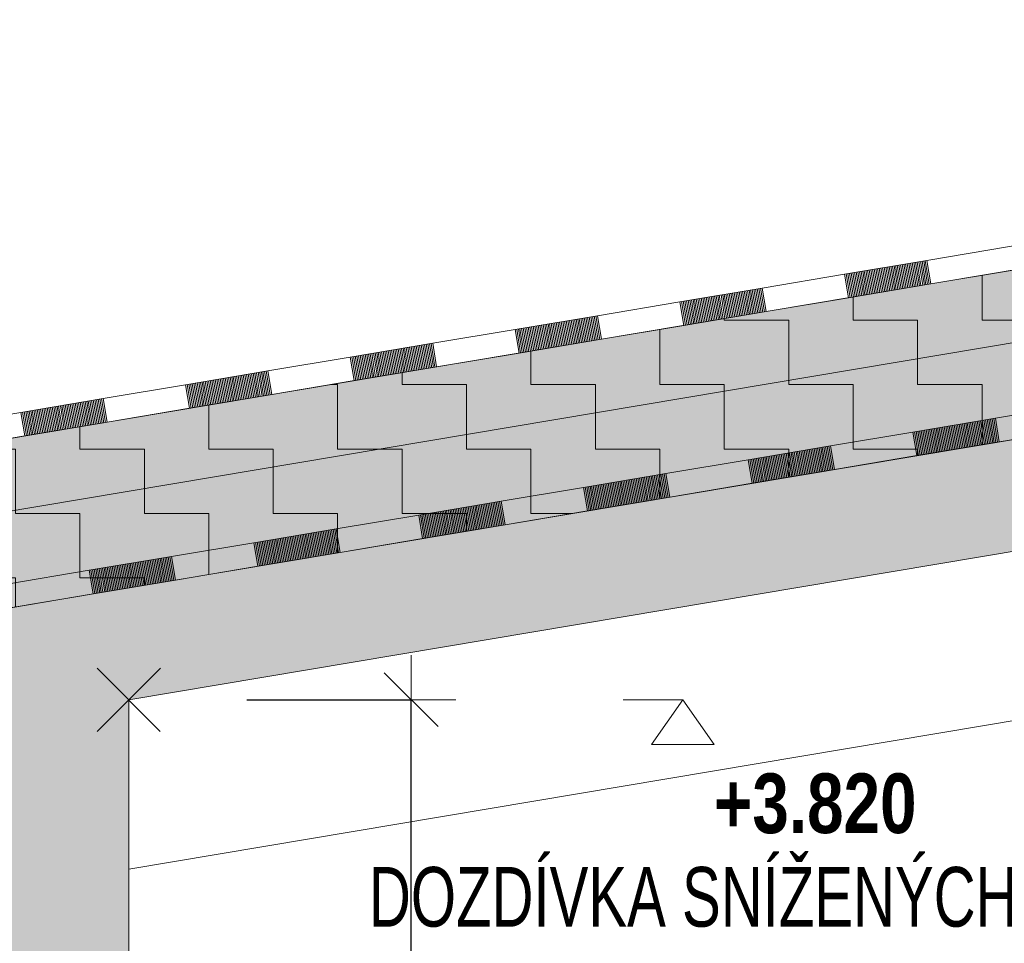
# Model space of a CAD drawing. Header units: millimetres. Extents: x 29003 to 60673, y -60985 to 17010.
# Tile 21 of 128: x 33163 to 34813, y -32148 to -30600. Entities that reach past the tile are written whole.
import ezdxf

# ---------------------------------------------------------------- set-up
doc = ezdxf.new("R2010")
doc.units = ezdxf.units.MM
doc.header["$PDMODE"] = 65
for name, color, linetype, lineweight in [('XR$1$ŘEZY_1', 7, 'Continuous', 25), ('XR$2$ŘEZY - KOTY_ TEXTY_1', 7, 'Continuous', 25), ('XR$3$ŘEZY - FILING_1', 7, 'Continuous', 25)]:
    doc.layers.add(name, color=color, linetype=linetype, lineweight=lineweight)
doc.styles.add('ARIALNARROW', font='ARIALN.TTF')
doc.dimstyles.new('DIMSTYLE_4', dxfattribs={"dimtxt": 100, "dimasz": 150, "dimexe": 0, "dimexo": 0, "dimgap": 50, "dimtad": 2, "dimdec": 0, "dimrnd": 5, "dimzin": 12, "dimdsep": 46, "dimtxsty": 'ARIALNARROW', "dimblk1": 'ALL_ML_STRICH', "dimblk2": 'ALL_ML_STRICH', "dimsah": 1, "dimcen": 0, "dimclrd": 6, "dimclre": 6, "dimclrt": 6, "dimadec": 0, "dimazin": 0, "dimtfac": 1, "dimtdec": 0, "dimtix": 1, "dimtmove": 2, "dimatfit": 3, "dimfxl": 0, "dimtzin": 0, "dimlwd": 0, "dimlwe": 13, "dimarcsym": 0})
pattern_1 = [(0, (216, 216), (108, 108), [108, -108]), (90, (216, 216), (-108, 108), [108, -108])]

# ---------------------------------------------------------------- blocks, each defined once
blk = doc.blocks.new('VZOROVÁ ČÁRA_17')
at = {"layer": 'XR$1$ŘEZY_1', "color": 7, "linetype": 'Continuous', "lineweight": 13}
for p, q in [((34660.3, -31291.5), (34798.4, -31268.3)), ((34660.3, -31291.5), (34798.4, -31268.3)), ((34660.3, -31291.5), (34798.4, -31268.3)), ((34660.3, -31291.5), (34798.4, -31268.3)), ((34660.3, -31291.5), (34798.4, -31268.3)), ((34776.3, -31272), (34782.9, -31311.5)), ((34779.1, -31271.6), (34785.7, -31311)), ((34781.8, -31271.1), (34788.4, -31310.5)), ((34784.6, -31270.6), (34791.2, -31310.1)), ((34787.3, -31270.2), (34794, -31309.6)), ((34790.1, -31269.7), (34796.7, -31309.2)), ((34792.9, -31269.2), (34799.5, -31308.7)), ((34795.6, -31268.8), (34802.2, -31308.2)), ((34798.4, -31268.3), (34805, -31307.8)), ((34676.9, -31288.7), (34683.5, -31328.1)), ((34679.6, -31288.2), (34686.3, -31327.7)), ((34682.4, -31287.8), (34689, -31327.2)), ((34685.2, -31287.3), (34691.8, -31326.8)), ((34687.9, -31286.8), (34694.5, -31326.3)), ((34690.7, -31286.4), (34697.3, -31325.8)), ((34693.5, -31285.9), (34700.1, -31325.4)), ((34696.2, -31285.5), (34702.8, -31324.9)), ((34699, -31285), (34705.6, -31324.4)), ((34701.7, -31284.5), (34708.4, -31324)), ((34704.5, -31284.1), (34711.1, -31323.5)), ((34707.3, -31283.6), (34713.9, -31323.1)), ((34710, -31283.1), (34716.6, -31322.6)), ((34712.8, -31282.7), (34719.4, -31322.1)), ((34715.5, -31282.2), (34722.2, -31321.7)), ((34718.3, -31281.7), (34724.9, -31321.2)), ((34721.1, -31281.3), (34727.7, -31320.7)), ((34723.8, -31280.8), (34730.4, -31320.3)), ((34726.6, -31280.4), (34733.2, -31319.8)), ((34729.3, -31279.9), (34736, -31319.3)), ((34732.1, -31279.4), (34738.7, -31318.9)), ((34734.9, -31279), (34741.5, -31318.4)), ((34737.6, -31278.5), (34744.3, -31318)), ((34740.4, -31278), (34747, -31317.5)), ((34743.2, -31277.6), (34749.8, -31317)), ((34745.9, -31277.1), (34752.5, -31316.6)), ((34748.7, -31276.7), (34755.3, -31316.1)), ((34751.4, -31276.2), (34758.1, -31315.6)), ((34754.2, -31275.7), (34760.8, -31315.2)), ((34757, -31275.3), (34763.6, -31314.7)), ((34759.7, -31274.8), (34766.3, -31314.2)), ((34762.5, -31274.3), (34769.1, -31313.8)), ((34765.2, -31273.9), (34771.9, -31313.3)), ((34768, -31273.4), (34774.6, -31312.9)), ((34770.8, -31272.9), (34777.4, -31312.4)), ((34773.5, -31272.5), (34780.2, -31311.9)), ((34805, -31307.8), (34943.1, -31284.6)), ((34660.3, -31291.5), (34666.9, -31330.9)), ((34663.1, -31291), (34669.7, -31330.5)), ((34665.8, -31290.6), (34672.5, -31330)), ((34668.6, -31290.1), (34675.2, -31329.5)), ((34671.4, -31289.6), (34678, -31329.1)), ((34674.1, -31289.2), (34680.7, -31328.6)), ((34384.2, -31337.8), (34522.2, -31314.6)), ((34384.2, -31337.8), (34522.2, -31314.6)), ((34384.2, -31337.8), (34522.2, -31314.6)), ((34384.2, -31337.8), (34522.2, -31314.6)), ((34384.2, -31337.8), (34522.2, -31314.6)), ((34480.8, -31321.6), (34487.4, -31361)), ((34483.6, -31321.1), (34490.2, -31360.6)), ((34486.3, -31320.7), (34493, -31360.1)), ((34489.1, -31320.2), (34495.7, -31359.7)), ((34491.9, -31319.7), (34498.5, -31359.2)), ((34494.6, -31319.3), (34501.2, -31358.7)), ((34497.4, -31318.8), (34504, -31358.3)), ((34500.2, -31318.4), (34506.8, -31357.8)), ((34502.9, -31317.9), (34509.5, -31357.3)), ((34505.7, -31317.4), (34512.3, -31356.9)), ((34508.4, -31317), (34515.1, -31356.4)), ((34511.2, -31316.5), (34517.8, -31355.9)), ((34514, -31316), (34520.6, -31355.5)), ((34516.7, -31315.6), (34523.3, -31355)), ((34519.5, -31315.1), (34526.1, -31354.6)), ((34522.2, -31314.6), (34528.9, -31354.1)), ((34666.9, -31330.9), (34805, -31307.8)), ((34384.2, -31337.8), (34390.8, -31377.3)), ((34386.9, -31337.3), (34393.6, -31376.8)), ((34389.7, -31336.9), (34396.3, -31376.3)), ((34392.5, -31336.4), (34399.1, -31375.9)), ((34395.2, -31336), (34401.8, -31375.4)), ((34398, -31335.5), (34404.6, -31374.9)), ((34400.7, -31335), (34407.4, -31374.5)), ((34403.5, -31334.6), (34410.1, -31374)), ((34406.3, -31334.1), (34412.9, -31373.6)), ((34409, -31333.6), (34415.6, -31373.1)), ((34411.8, -31333.2), (34418.4, -31372.6)), ((34414.5, -31332.7), (34421.2, -31372.2)), ((34417.3, -31332.3), (34423.9, -31371.7)), ((34420.1, -31331.8), (34426.7, -31371.2)), ((34422.8, -31331.3), (34429.5, -31370.8)), ((34425.6, -31330.9), (34432.2, -31370.3)), ((34428.4, -31330.4), (34435, -31369.8)), ((34431.1, -31329.9), (34437.7, -31369.4)), ((34433.9, -31329.5), (34440.5, -31368.9)), ((34436.6, -31329), (34443.3, -31368.5)), ((34439.4, -31328.5), (34446, -31368)), ((34442.2, -31328.1), (34448.8, -31367.5)), ((34444.9, -31327.6), (34451.5, -31367.1)), ((34447.7, -31327.2), (34454.3, -31366.6)), ((34450.4, -31326.7), (34457.1, -31366.1)), ((34453.2, -31326.2), (34459.8, -31365.7)), ((34456, -31325.8), (34462.6, -31365.2)), ((34458.7, -31325.3), (34465.4, -31364.7)), ((34461.5, -31324.8), (34468.1, -31364.3)), ((34464.3, -31324.4), (34470.9, -31363.8)), ((34467, -31323.9), (34473.6, -31363.4)), ((34469.8, -31323.4), (34476.4, -31362.9)), ((34472.5, -31323), (34479.2, -31362.4)), ((34475.3, -31322.5), (34481.9, -31362)), ((34478.1, -31322.1), (34484.7, -31361.5)), ((34528.9, -31354.1), (34666.9, -31330.9)), ((34390.8, -31377.3), (34528.9, -31354.1)), ((34108, -31384.1), (34246.1, -31361)), ((34108, -31384.1), (34246.1, -31361)), ((34108, -31384.1), (34246.1, -31361)), ((34108, -31384.1), (34246.1, -31361)), ((34108, -31384.1), (34246.1, -31361)), ((34185.4, -31371.2), (34192, -31410.6)), ((34188.1, -31370.7), (34194.7, -31410.2)), ((34190.9, -31370.2), (34197.5, -31409.7)), ((34193.6, -31369.8), (34200.3, -31409.2)), ((34196.4, -31369.3), (34203, -31408.8)), ((34199.2, -31368.9), (34205.8, -31408.3)), ((34201.9, -31368.4), (34208.5, -31407.8)), ((34204.7, -31367.9), (34211.3, -31407.4)), ((34207.4, -31367.5), (34214.1, -31406.9)), ((34210.2, -31367), (34216.8, -31406.4)), ((34213, -31366.5), (34219.6, -31406)), ((34215.7, -31366.1), (34222.3, -31405.5)), ((34218.5, -31365.6), (34225.1, -31405.1)), ((34221.3, -31365.1), (34227.9, -31404.6)), ((34224, -31364.7), (34230.6, -31404.1)), ((34226.8, -31364.2), (34233.4, -31403.7)), ((34229.5, -31363.8), (34236.2, -31403.2)), ((34232.3, -31363.3), (34238.9, -31402.7)), ((34235.1, -31362.8), (34241.7, -31402.3)), ((34237.8, -31362.4), (34244.4, -31401.8)), ((34240.6, -31361.9), (34247.2, -31401.4)), ((34243.3, -31361.4), (34250, -31400.9)), ((34246.1, -31361), (34252.7, -31400.4)), ((34108, -31384.1), (34114.7, -31423.6)), ((34110.8, -31383.7), (34117.4, -31423.1)), ((34113.6, -31383.2), (34120.2, -31422.7)), ((34116.3, -31382.8), (34122.9, -31422.2)), ((34119.1, -31382.3), (34125.7, -31421.7)), ((34121.8, -31381.8), (34128.5, -31421.3)), ((34124.6, -31381.4), (34131.2, -31420.8)), ((34127.4, -31380.9), (34134, -31420.3)), ((34130.1, -31380.4), (34136.7, -31419.9)), ((34132.9, -31380), (34139.5, -31419.4)), ((34135.6, -31379.5), (34142.3, -31419)), ((34138.4, -31379), (34145, -31418.5)), ((34141.2, -31378.6), (34147.8, -31418)), ((34143.9, -31378.1), (34150.6, -31417.6)), ((34146.7, -31377.7), (34153.3, -31417.1)), ((34149.5, -31377.2), (34156.1, -31416.6)), ((34152.2, -31376.7), (34158.8, -31416.2)), ((34155, -31376.3), (34161.6, -31415.7)), ((34157.7, -31375.8), (34164.4, -31415.3)), ((34160.5, -31375.3), (34167.1, -31414.8)), ((34163.3, -31374.9), (34169.9, -31414.3)), ((34166, -31374.4), (34172.6, -31413.9)), ((34168.8, -31373.9), (34175.4, -31413.4)), ((34171.5, -31373.5), (34178.2, -31412.9)), ((34174.3, -31373), (34180.9, -31412.5)), ((34177.1, -31372.6), (34183.7, -31412)), ((34179.8, -31372.1), (34186.4, -31411.5)), ((34182.6, -31371.6), (34189.2, -31411.1)), ((34252.7, -31400.4), (34390.8, -31377.3)), ((34114.7, -31423.6), (34252.7, -31400.4)), ((33831.9, -31430.5), (33970, -31407.3)), ((33831.9, -31430.5), (33970, -31407.3)), ((33831.9, -31430.5), (33970, -31407.3)), ((33831.9, -31430.5), (33970, -31407.3)), ((33831.9, -31430.5), (33970, -31407.3)), ((33889.9, -31420.7), (33896.5, -31460.2)), ((33892.6, -31420.3), (33899.3, -31459.7)), ((33895.4, -31419.8), (33902, -31459.3)), ((33898.2, -31419.4), (33904.8, -31458.8)), ((33900.9, -31418.9), (33907.5, -31458.3)), ((33903.7, -31418.4), (33910.3, -31457.9)), ((33906.5, -31418), (33913.1, -31457.4)), ((33909.2, -31417.5), (33915.8, -31457)), ((33912, -31417), (33918.6, -31456.5)), ((33914.7, -31416.6), (33921.4, -31456)), ((33917.5, -31416.1), (33924.1, -31455.6)), ((33920.3, -31415.6), (33926.9, -31455.1)), ((33923, -31415.2), (33929.6, -31454.6)), ((33925.8, -31414.7), (33932.4, -31454.2)), ((33928.5, -31414.3), (33935.2, -31453.7)), ((33931.3, -31413.8), (33937.9, -31453.2)), ((33934.1, -31413.3), (33940.7, -31452.8)), ((33936.8, -31412.9), (33943.4, -31452.3)), ((33939.6, -31412.4), (33946.2, -31451.9)), ((33942.4, -31411.9), (33949, -31451.4)), ((33945.1, -31411.5), (33951.7, -31450.9)), ((33947.9, -31411), (33954.5, -31450.5)), ((33950.6, -31410.6), (33957.3, -31450)), ((33953.4, -31410.1), (33960, -31449.5)), ((33956.2, -31409.6), (33962.8, -31449.1)), ((33958.9, -31409.2), (33965.5, -31448.6)), ((33961.7, -31408.7), (33968.3, -31448.1)), ((33964.4, -31408.2), (33971.1, -31447.7)), ((33967.2, -31407.8), (33973.8, -31447.2)), ((33970, -31407.3), (33976.6, -31446.8)), ((33831.9, -31430.5), (33838.5, -31469.9)), ((33834.7, -31430), (33841.3, -31469.5)), ((33837.4, -31429.5), (33844, -31469)), ((33840.2, -31429.1), (33846.8, -31468.5)), ((33842.9, -31428.6), (33849.6, -31468.1)), ((33845.7, -31428.2), (33852.3, -31467.6)), ((33848.5, -31427.7), (33855.1, -31467.1)), ((33851.2, -31427.2), (33857.8, -31466.7)), ((33854, -31426.8), (33860.6, -31466.2)), ((33856.7, -31426.3), (33863.4, -31465.8)), ((33859.5, -31425.8), (33866.1, -31465.3)), ((33862.3, -31425.4), (33868.9, -31464.8)), ((33865, -31424.9), (33871.7, -31464.4)), ((33867.8, -31424.5), (33874.4, -31463.9)), ((33870.6, -31424), (33877.2, -31463.4)), ((33873.3, -31423.5), (33879.9, -31463)), ((33876.1, -31423.1), (33882.7, -31462.5)), ((33878.8, -31422.6), (33885.5, -31462)), ((33881.6, -31422.1), (33888.2, -31461.6)), ((33884.4, -31421.7), (33891, -31461.1)), ((33887.1, -31421.2), (33893.7, -31460.7)), ((33976.6, -31446.8), (34114.7, -31423.6)), ((33555.8, -31476.8), (33693.8, -31453.6)), ((33555.8, -31476.8), (33693.8, -31453.6)), ((33555.8, -31476.8), (33693.8, -31453.6)), ((33555.8, -31476.8), (33693.8, -31453.6)), ((33555.8, -31476.8), (33693.8, -31453.6)), ((33693.8, -31453.6), (33700.4, -31493.1)), ((33838.5, -31469.9), (33976.6, -31446.8)), ((33597.2, -31469.9), (33603.8, -31509.3)), ((33599.9, -31469.4), (33606.6, -31508.8)), ((33602.7, -31468.9), (33609.3, -31508.4)), ((33605.5, -31468.5), (33612.1, -31507.9)), ((33608.2, -31468), (33614.8, -31507.5)), ((33611, -31467.5), (33617.6, -31507)), ((33613.7, -31467.1), (33620.4, -31506.5)), ((33616.5, -31466.6), (33623.1, -31506.1)), ((33619.3, -31466.2), (33625.9, -31505.6)), ((33622, -31465.7), (33628.6, -31505.1)), ((33624.8, -31465.2), (33631.4, -31504.7)), ((33627.6, -31464.8), (33634.2, -31504.2)), ((33630.3, -31464.3), (33636.9, -31503.7)), ((33633.1, -31463.8), (33639.7, -31503.3)), ((33635.8, -31463.4), (33642.5, -31502.8)), ((33638.6, -31462.9), (33645.2, -31502.4)), ((33641.4, -31462.4), (33648, -31501.9)), ((33644.1, -31462), (33650.7, -31501.4)), ((33646.9, -31461.5), (33653.5, -31501)), ((33649.6, -31461.1), (33656.3, -31500.5)), ((33652.4, -31460.6), (33659, -31500)), ((33655.2, -31460.1), (33661.8, -31499.6)), ((33657.9, -31459.7), (33664.5, -31499.1)), ((33660.7, -31459.2), (33667.3, -31498.6)), ((33663.4, -31458.7), (33670.1, -31498.2)), ((33666.2, -31458.3), (33672.8, -31497.7)), ((33669, -31457.8), (33675.6, -31497.3)), ((33671.7, -31457.3), (33678.4, -31496.8)), ((33674.5, -31456.9), (33681.1, -31496.3)), ((33677.3, -31456.4), (33683.9, -31495.9)), ((33680, -31456), (33686.6, -31495.4)), ((33682.8, -31455.5), (33689.4, -31494.9)), ((33685.5, -31455), (33692.2, -31494.5)), ((33688.3, -31454.6), (33694.9, -31494)), ((33691.1, -31454.1), (33697.7, -31493.6)), ((33700.4, -31493.1), (33838.5, -31469.9)), ((33555.8, -31476.8), (33562.4, -31516.3)), ((33558.5, -31476.3), (33565.1, -31515.8)), ((33561.3, -31475.9), (33567.9, -31515.3)), ((33564, -31475.4), (33570.7, -31514.9)), ((33566.8, -31475), (33573.4, -31514.4)), ((33569.6, -31474.5), (33576.2, -31513.9)), ((33572.3, -31474), (33578.9, -31513.5)), ((33575.1, -31473.6), (33581.7, -31513)), ((33577.8, -31473.1), (33584.5, -31512.5)), ((33580.6, -31472.6), (33587.2, -31512.1)), ((33583.4, -31472.2), (33590, -31511.6)), ((33586.1, -31471.7), (33592.7, -31511.2)), ((33588.9, -31471.2), (33595.5, -31510.7)), ((33591.7, -31470.8), (33598.3, -31510.2)), ((33594.4, -31470.3), (33601, -31509.8)), ((33279.6, -31523.1), (33417.7, -31500)), ((33279.6, -31523.1), (33417.7, -31500)), ((33279.6, -31523.1), (33417.7, -31500)), ((33279.6, -31523.1), (33417.7, -31500)), ((33279.6, -31523.1), (33417.7, -31500)), ((33398.4, -31503.2), (33405, -31542.7)), ((33401.1, -31502.8), (33407.7, -31542.2)), ((33403.9, -31502.3), (33410.5, -31541.7)), ((33406.6, -31501.8), (33413.3, -31541.3)), ((33409.4, -31501.4), (33416, -31540.8)), ((33412.2, -31500.9), (33418.8, -31540.3)), ((33414.9, -31500.4), (33421.5, -31539.9)), ((33417.7, -31500), (33424.3, -31539.4)), ((33562.4, -31516.3), (33700.4, -31493.1)), ((33301.7, -31519.4), (33308.3, -31558.9)), ((33304.5, -31519), (33311.1, -31558.4)), ((33307.2, -31518.5), (33313.8, -31558)), ((33310, -31518), (33316.6, -31557.5)), ((33312.8, -31517.6), (33319.4, -31557)), ((33315.5, -31517.1), (33322.1, -31556.6)), ((33318.3, -31516.7), (33324.9, -31556.1)), ((33321, -31516.2), (33327.7, -31555.6)), ((33323.8, -31515.7), (33330.4, -31555.2)), ((33326.6, -31515.3), (33333.2, -31554.7)), ((33329.3, -31514.8), (33335.9, -31554.2)), ((33332.1, -31514.3), (33338.7, -31553.8)), ((33334.8, -31513.9), (33341.5, -31553.3)), ((33337.6, -31513.4), (33344.2, -31552.9)), ((33340.4, -31512.9), (33347, -31552.4)), ((33343.1, -31512.5), (33349.7, -31551.9)), ((33345.9, -31512), (33352.5, -31551.5)), ((33348.6, -31511.6), (33355.3, -31551)), ((33351.4, -31511.1), (33358, -31550.5)), ((33354.2, -31510.6), (33360.8, -31550.1)), ((33356.9, -31510.2), (33363.6, -31549.6)), ((33359.7, -31509.7), (33366.3, -31549.2)), ((33362.5, -31509.2), (33369.1, -31548.7)), ((33365.2, -31508.8), (33371.8, -31548.2)), ((33368, -31508.3), (33374.6, -31547.8)), ((33370.7, -31507.8), (33377.4, -31547.3)), ((33373.5, -31507.4), (33380.1, -31546.8)), ((33376.3, -31506.9), (33382.9, -31546.4)), ((33379, -31506.5), (33385.6, -31545.9)), ((33381.8, -31506), (33388.4, -31545.4)), ((33384.5, -31505.5), (33391.2, -31545)), ((33387.3, -31505.1), (33393.9, -31544.5)), ((33390.1, -31504.6), (33396.7, -31544.1)), ((33392.8, -31504.1), (33399.5, -31543.6)), ((33395.6, -31503.7), (33402.2, -31543.1)), ((33424.3, -31539.4), (33562.4, -31516.3)), ((33279.6, -31523.1), (33286.2, -31562.6)), ((33282.4, -31522.7), (33289, -31562.1)), ((33285.1, -31522.2), (33291.8, -31561.7)), ((33287.9, -31521.7), (33294.5, -31561.2)), ((33290.7, -31521.3), (33297.3, -31560.7)), ((33293.4, -31520.8), (33300, -31560.3)), ((33296.2, -31520.4), (33302.8, -31559.8)), ((33298.9, -31519.9), (33305.6, -31559.3)), ((33286.2, -31562.6), (33424.3, -31539.4)), ((33148.2, -31585.8), (33286.2, -31562.6))]:
    blk.add_line(p, q, dxfattribs=at)
for points in [[(34798.4, -31268.3), (34936.5, -31245.1), (35074.5, -31222)], [(34798.4, -31268.3), (34936.5, -31245.1), (35074.5, -31222)], [(34522.2, -31314.6), (34660.3, -31291.5), (34798.4, -31268.3)], [(34522.2, -31314.6), (34660.3, -31291.5), (34798.4, -31268.3)], [(34246.1, -31361), (34384.2, -31337.8), (34522.2, -31314.6)], [(34246.1, -31361), (34384.2, -31337.8), (34522.2, -31314.6)], [(33970, -31407.3), (34108, -31384.1), (34246.1, -31361)], [(33970, -31407.3), (34108, -31384.1), (34246.1, -31361)], [(33693.8, -31453.6), (33831.9, -31430.5), (33970, -31407.3)], [(33693.8, -31453.6), (33831.9, -31430.5), (33970, -31407.3)], [(33417.7, -31500), (33555.8, -31476.8), (33693.8, -31453.6)], [(33417.7, -31500), (33555.8, -31476.8), (33693.8, -31453.6)], [(33141.5, -31546.3), (33279.6, -31523.1), (33417.7, -31500)], [(33141.5, -31546.3), (33279.6, -31523.1), (33417.7, -31500)]]:
    blk.add_lwpolyline(points, dxfattribs=at)
blk = doc.blocks.new('VZOROVÁ ČÁRA_20')
at = {"layer": 'XR$1$ŘEZY_1', "color": 7, "linetype": 'Continuous', "lineweight": 13}
for p, q in [((34545.7, -31026.8), (34683.8, -31003.6)), ((34545.7, -31026.8), (34683.8, -31003.6)), ((34545.7, -31026.8), (34683.8, -31003.6)), ((34545.7, -31026.8), (34683.8, -31003.6)), ((34545.7, -31026.8), (34683.8, -31003.6)), ((34658.9, -31007.8), (34665.5, -31047.2)), ((34661.7, -31007.3), (34668.3, -31046.8)), ((34664.5, -31006.9), (34671.1, -31046.3)), ((34667.2, -31006.4), (34673.8, -31045.9)), ((34670, -31005.9), (34676.6, -31045.4)), ((34672.7, -31005.5), (34679.4, -31044.9)), ((34675.5, -31005), (34682.1, -31044.5)), ((34678.3, -31004.6), (34684.9, -31044)), ((34681, -31004.1), (34687.6, -31043.5)), ((34683.8, -31003.6), (34690.4, -31043.1)), ((34559.5, -31024.5), (34566.1, -31063.9)), ((34562.3, -31024), (34568.9, -31063.5)), ((34565, -31023.5), (34571.7, -31063)), ((34567.8, -31023.1), (34574.4, -31062.5)), ((34570.6, -31022.6), (34577.2, -31062.1)), ((34573.3, -31022.2), (34579.9, -31061.6)), ((34576.1, -31021.7), (34582.7, -31061.1)), ((34578.8, -31021.2), (34585.5, -31060.7)), ((34581.6, -31020.8), (34588.2, -31060.2)), ((34584.4, -31020.3), (34591, -31059.8)), ((34587.1, -31019.8), (34593.8, -31059.3)), ((34589.9, -31019.4), (34596.5, -31058.8)), ((34592.7, -31018.9), (34599.3, -31058.4)), ((34595.4, -31018.5), (34602, -31057.9)), ((34598.2, -31018), (34604.8, -31057.4)), ((34600.9, -31017.5), (34607.6, -31057)), ((34603.7, -31017.1), (34610.3, -31056.5)), ((34606.5, -31016.6), (34613.1, -31056)), ((34609.2, -31016.1), (34615.8, -31055.6)), ((34612, -31015.7), (34618.6, -31055.1)), ((34614.7, -31015.2), (34621.4, -31054.7)), ((34617.5, -31014.7), (34624.1, -31054.2)), ((34620.3, -31014.3), (34626.9, -31053.7)), ((34623, -31013.8), (34629.7, -31053.3)), ((34625.8, -31013.4), (34632.4, -31052.8)), ((34628.6, -31012.9), (34635.2, -31052.3)), ((34631.3, -31012.4), (34637.9, -31051.9)), ((34634.1, -31012), (34640.7, -31051.4)), ((34636.8, -31011.5), (34643.5, -31051)), ((34639.6, -31011), (34646.2, -31050.5)), ((34642.4, -31010.6), (34649, -31050)), ((34645.1, -31010.1), (34651.7, -31049.6)), ((34647.9, -31009.7), (34654.5, -31049.1)), ((34650.6, -31009.2), (34657.3, -31048.6)), ((34653.4, -31008.7), (34660, -31048.2)), ((34656.2, -31008.3), (34662.8, -31047.7)), ((34690.4, -31043.1), (34828.5, -31019.9)), ((34545.7, -31026.8), (34552.3, -31066.2)), ((34548.5, -31026.3), (34555.1, -31065.8)), ((34551.2, -31025.9), (34557.9, -31065.3)), ((34554, -31025.4), (34560.6, -31064.9)), ((34556.8, -31024.9), (34563.4, -31064.4)), ((34269.6, -31073.1), (34407.6, -31050)), ((34269.6, -31073.1), (34407.6, -31050)), ((34269.6, -31073.1), (34407.6, -31050)), ((34269.6, -31073.1), (34407.6, -31050)), ((34269.6, -31073.1), (34407.6, -31050)), ((34363.5, -31057.4), (34370.1, -31096.8)), ((34366.2, -31056.9), (34372.8, -31096.4)), ((34369, -31056.4), (34375.6, -31095.9)), ((34371.7, -31056), (34378.4, -31095.4)), ((34374.5, -31055.5), (34381.1, -31095)), ((34377.3, -31055.1), (34383.9, -31094.5)), ((34380, -31054.6), (34386.6, -31094)), ((34382.8, -31054.1), (34389.4, -31093.6)), ((34385.6, -31053.7), (34392.2, -31093.1)), ((34388.3, -31053.2), (34394.9, -31092.7)), ((34391.1, -31052.7), (34397.7, -31092.2)), ((34393.8, -31052.3), (34400.5, -31091.7)), ((34396.6, -31051.8), (34403.2, -31091.3)), ((34399.4, -31051.3), (34406, -31090.8)), ((34402.1, -31050.9), (34408.7, -31090.3)), ((34404.9, -31050.4), (34411.5, -31089.9)), ((34407.6, -31050), (34414.3, -31089.4)), ((34552.3, -31066.2), (34690.4, -31043.1)), ((34269.6, -31073.1), (34276.2, -31112.6)), ((34272.3, -31072.7), (34279, -31112.1)), ((34275.1, -31072.2), (34281.7, -31111.6)), ((34277.9, -31071.7), (34284.5, -31111.2)), ((34280.6, -31071.3), (34287.2, -31110.7)), ((34283.4, -31070.8), (34290, -31110.3)), ((34286.1, -31070.3), (34292.8, -31109.8)), ((34288.9, -31069.9), (34295.5, -31109.3)), ((34291.7, -31069.4), (34298.3, -31108.9)), ((34294.4, -31069), (34301, -31108.4)), ((34297.2, -31068.5), (34303.8, -31107.9)), ((34299.9, -31068), (34306.6, -31107.5)), ((34302.7, -31067.6), (34309.3, -31107)), ((34305.5, -31067.1), (34312.1, -31106.6)), ((34308.2, -31066.6), (34314.9, -31106.1)), ((34311, -31066.2), (34317.6, -31105.6)), ((34313.8, -31065.7), (34320.4, -31105.2)), ((34316.5, -31065.2), (34323.1, -31104.7)), ((34319.3, -31064.8), (34325.9, -31104.2)), ((34322, -31064.3), (34328.7, -31103.8)), ((34324.8, -31063.9), (34331.4, -31103.3)), ((34327.6, -31063.4), (34334.2, -31102.8)), ((34330.3, -31062.9), (34336.9, -31102.4)), ((34333.1, -31062.5), (34339.7, -31101.9)), ((34335.8, -31062), (34342.5, -31101.5)), ((34338.6, -31061.5), (34345.2, -31101)), ((34341.4, -31061.1), (34348, -31100.5)), ((34344.1, -31060.6), (34350.7, -31100.1)), ((34346.9, -31060.2), (34353.5, -31099.6)), ((34349.7, -31059.7), (34356.3, -31099.1)), ((34352.4, -31059.2), (34359, -31098.7)), ((34355.2, -31058.8), (34361.8, -31098.2)), ((34357.9, -31058.3), (34364.6, -31097.7)), ((34360.7, -31057.8), (34367.3, -31097.3)), ((34414.3, -31089.4), (34552.3, -31066.2)), ((34276.2, -31112.6), (34414.3, -31089.4)), ((33993.4, -31119.5), (34131.5, -31096.3)), ((33993.4, -31119.5), (34131.5, -31096.3)), ((33993.4, -31119.5), (34131.5, -31096.3)), ((33993.4, -31119.5), (34131.5, -31096.3)), ((33993.4, -31119.5), (34131.5, -31096.3)), ((34068, -31106.9), (34074.6, -31146.4)), ((34070.8, -31106.5), (34077.4, -31145.9)), ((34073.5, -31106), (34080.1, -31145.5)), ((34076.3, -31105.6), (34082.9, -31145)), ((34079, -31105.1), (34085.7, -31144.5)), ((34081.8, -31104.6), (34088.4, -31144.1)), ((34084.6, -31104.2), (34091.2, -31143.6)), ((34087.3, -31103.7), (34093.9, -31143.2)), ((34090.1, -31103.2), (34096.7, -31142.7)), ((34092.8, -31102.8), (34099.5, -31142.2)), ((34095.6, -31102.3), (34102.2, -31141.8)), ((34098.4, -31101.9), (34105, -31141.3)), ((34101.1, -31101.4), (34107.7, -31140.8)), ((34103.9, -31100.9), (34110.5, -31140.4)), ((34106.6, -31100.5), (34113.3, -31139.9)), ((34109.4, -31100), (34116, -31139.4)), ((34112.2, -31099.5), (34118.8, -31139)), ((34114.9, -31099.1), (34121.6, -31138.5)), ((34117.7, -31098.6), (34124.3, -31138.1)), ((34120.5, -31098.1), (34127.1, -31137.6)), ((34123.2, -31097.7), (34129.8, -31137.1)), ((34126, -31097.2), (34132.6, -31136.7)), ((34128.7, -31096.8), (34135.4, -31136.2)), ((34131.5, -31096.3), (34138.1, -31135.7)), ((33993.4, -31119.5), (34000.1, -31158.9)), ((33996.2, -31119), (34002.8, -31158.4)), ((33999, -31118.5), (34005.6, -31158)), ((34001.7, -31118.1), (34008.3, -31157.5)), ((34004.5, -31117.6), (34011.1, -31157.1)), ((34007.2, -31117.1), (34013.9, -31156.6)), ((34010, -31116.7), (34016.6, -31156.1)), ((34012.8, -31116.2), (34019.4, -31155.7)), ((34015.5, -31115.8), (34022.1, -31155.2)), ((34018.3, -31115.3), (34024.9, -31154.7)), ((34021, -31114.8), (34027.7, -31154.3)), ((34023.8, -31114.4), (34030.4, -31153.8)), ((34026.6, -31113.9), (34033.2, -31153.3)), ((34029.3, -31113.4), (34035.9, -31152.9)), ((34032.1, -31113), (34038.7, -31152.4)), ((34034.9, -31112.5), (34041.5, -31152)), ((34037.6, -31112), (34044.2, -31151.5)), ((34040.4, -31111.6), (34047, -31151)), ((34043.1, -31111.1), (34049.8, -31150.6)), ((34045.9, -31110.7), (34052.5, -31150.1)), ((34048.7, -31110.2), (34055.3, -31149.6)), ((34051.4, -31109.7), (34058, -31149.2)), ((34054.2, -31109.3), (34060.8, -31148.7)), ((34056.9, -31108.8), (34063.6, -31148.2)), ((34059.7, -31108.3), (34066.3, -31147.8)), ((34062.5, -31107.9), (34069.1, -31147.3)), ((34065.2, -31107.4), (34071.8, -31146.9)), ((34138.1, -31135.7), (34276.2, -31112.6)), ((34000.1, -31158.9), (34138.1, -31135.7)), ((33717.3, -31165.8), (33855.4, -31142.6)), ((33717.3, -31165.8), (33855.4, -31142.6)), ((33717.3, -31165.8), (33855.4, -31142.6)), ((33717.3, -31165.8), (33855.4, -31142.6)), ((33717.3, -31165.8), (33855.4, -31142.6)), ((33772.5, -31156.5), (33779.1, -31196)), ((33775.3, -31156.1), (33781.9, -31195.5)), ((33778, -31155.6), (33784.7, -31195)), ((33780.8, -31155.1), (33787.4, -31194.6)), ((33783.6, -31154.7), (33790.2, -31194.1)), ((33786.3, -31154.2), (33792.9, -31193.7)), ((33789.1, -31153.7), (33795.7, -31193.2)), ((33791.8, -31153.3), (33798.5, -31192.7)), ((33794.6, -31152.8), (33801.2, -31192.3)), ((33797.4, -31152.4), (33804, -31191.8)), ((33800.1, -31151.9), (33806.8, -31191.3)), ((33802.9, -31151.4), (33809.5, -31190.9)), ((33805.7, -31151), (33812.3, -31190.4)), ((33808.4, -31150.5), (33815, -31189.9)), ((33811.2, -31150), (33817.8, -31189.5)), ((33813.9, -31149.6), (33820.6, -31189)), ((33816.7, -31149.1), (33823.3, -31188.6)), ((33819.5, -31148.6), (33826.1, -31188.1)), ((33822.2, -31148.2), (33828.8, -31187.6)), ((33825, -31147.7), (33831.6, -31187.2)), ((33827.7, -31147.3), (33834.4, -31186.7)), ((33830.5, -31146.8), (33837.1, -31186.2)), ((33833.3, -31146.3), (33839.9, -31185.8)), ((33836, -31145.9), (33842.7, -31185.3)), ((33838.8, -31145.4), (33845.4, -31184.9)), ((33841.6, -31144.9), (33848.2, -31184.4)), ((33844.3, -31144.5), (33850.9, -31183.9)), ((33847.1, -31144), (33853.7, -31183.5)), ((33849.8, -31143.6), (33856.5, -31183)), ((33852.6, -31143.1), (33859.2, -31182.5)), ((33855.4, -31142.6), (33862, -31182.1)), ((33717.3, -31165.8), (33723.9, -31205.2)), ((33720.1, -31165.3), (33726.7, -31204.8)), ((33722.8, -31164.9), (33729.4, -31204.3)), ((33725.6, -31164.4), (33732.2, -31203.8)), ((33728.3, -31163.9), (33735, -31203.4)), ((33731.1, -31163.5), (33737.7, -31202.9)), ((33733.9, -31163), (33740.5, -31202.5)), ((33736.6, -31162.5), (33743.2, -31202)), ((33739.4, -31162.1), (33746, -31201.5)), ((33742.1, -31161.6), (33748.8, -31201.1)), ((33744.9, -31161.2), (33751.5, -31200.6)), ((33747.7, -31160.7), (33754.3, -31200.1)), ((33750.4, -31160.2), (33757, -31199.7)), ((33753.2, -31159.8), (33759.8, -31199.2)), ((33756, -31159.3), (33762.6, -31198.8)), ((33758.7, -31158.8), (33765.3, -31198.3)), ((33761.5, -31158.4), (33768.1, -31197.8)), ((33764.2, -31157.9), (33770.9, -31197.4)), ((33767, -31157.4), (33773.6, -31196.9)), ((33769.8, -31157), (33776.4, -31196.4)), ((33862, -31182.1), (34000.1, -31158.9)), ((33441.2, -31212.1), (33579.2, -31189)), ((33441.2, -31212.1), (33579.2, -31189)), ((33441.2, -31212.1), (33579.2, -31189)), ((33441.2, -31212.1), (33579.2, -31189)), ((33441.2, -31212.1), (33579.2, -31189)), ((33576.5, -31189.4), (33583.1, -31228.9)), ((33579.2, -31189), (33585.8, -31228.4)), ((33723.9, -31205.2), (33862, -31182.1)), ((33477.1, -31206.1), (33483.7, -31245.5)), ((33479.8, -31205.6), (33486.4, -31245.1)), ((33482.6, -31205.2), (33489.2, -31244.6)), ((33485.3, -31204.7), (33492, -31244.2)), ((33488.1, -31204.2), (33494.7, -31243.7)), ((33490.9, -31203.8), (33497.5, -31243.2)), ((33493.6, -31203.3), (33500.2, -31242.8)), ((33496.4, -31202.9), (33503, -31242.3)), ((33499.1, -31202.4), (33505.8, -31241.8)), ((33501.9, -31201.9), (33508.5, -31241.4)), ((33504.7, -31201.5), (33511.3, -31240.9)), ((33507.4, -31201), (33514, -31240.5)), ((33510.2, -31200.5), (33516.8, -31240)), ((33512.9, -31200.1), (33519.6, -31239.5)), ((33515.7, -31199.6), (33522.3, -31239.1)), ((33518.5, -31199.1), (33525.1, -31238.6)), ((33521.2, -31198.7), (33527.9, -31238.1)), ((33524, -31198.2), (33530.6, -31237.7)), ((33526.8, -31197.8), (33533.4, -31237.2)), ((33529.5, -31197.3), (33536.1, -31236.7)), ((33532.3, -31196.8), (33538.9, -31236.3)), ((33535, -31196.4), (33541.7, -31235.8)), ((33537.8, -31195.9), (33544.4, -31235.4)), ((33540.6, -31195.4), (33547.2, -31234.9)), ((33543.3, -31195), (33549.9, -31234.4)), ((33546.1, -31194.5), (33552.7, -31234)), ((33548.8, -31194.1), (33555.5, -31233.5)), ((33551.6, -31193.6), (33558.2, -31233)), ((33554.4, -31193.1), (33561, -31232.6)), ((33557.1, -31192.7), (33563.7, -31232.1)), ((33559.9, -31192.2), (33566.5, -31231.6)), ((33562.7, -31191.7), (33569.3, -31231.2)), ((33565.4, -31191.3), (33572, -31230.7)), ((33568.2, -31190.8), (33574.8, -31230.3)), ((33570.9, -31190.3), (33577.6, -31229.8)), ((33573.7, -31189.9), (33580.3, -31229.3)), ((33585.8, -31228.4), (33723.9, -31205.2)), ((33441.2, -31212.1), (33447.8, -31251.6)), ((33443.9, -31211.7), (33450.5, -31251.1)), ((33446.7, -31211.2), (33453.3, -31250.6)), ((33449.4, -31210.7), (33456.1, -31250.2)), ((33452.2, -31210.3), (33458.8, -31249.7)), ((33455, -31209.8), (33461.6, -31249.3)), ((33457.7, -31209.3), (33464.3, -31248.8)), ((33460.5, -31208.9), (33467.1, -31248.3)), ((33463.2, -31208.4), (33469.9, -31247.9)), ((33466, -31208), (33472.6, -31247.4)), ((33468.8, -31207.5), (33475.4, -31246.9)), ((33471.5, -31207), (33478.1, -31246.5)), ((33474.3, -31206.6), (33480.9, -31246)), ((33165, -31258.5), (33303.1, -31235.3)), ((33165, -31258.5), (33303.1, -31235.3)), ((33165, -31258.5), (33303.1, -31235.3)), ((33165, -31258.5), (33303.1, -31235.3)), ((33165, -31258.5), (33303.1, -31235.3)), ((33281, -31239), (33287.6, -31278.4)), ((33283.8, -31238.5), (33290.4, -31278)), ((33286.5, -31238.1), (33293.1, -31277.5)), ((33289.3, -31237.6), (33295.9, -31277.1)), ((33292, -31237.1), (33298.7, -31276.6)), ((33294.8, -31236.7), (33301.4, -31276.1)), ((33297.6, -31236.2), (33304.2, -31275.7)), ((33300.3, -31235.8), (33306.9, -31275.2)), ((33303.1, -31235.3), (33309.7, -31274.7)), ((33447.8, -31251.6), (33585.8, -31228.4)), ((33181.6, -31255.7), (33188.2, -31295.1)), ((33184.3, -31255.2), (33191, -31294.7)), ((33187.1, -31254.7), (33193.7, -31294.2)), ((33189.9, -31254.3), (33196.5, -31293.7)), ((33192.6, -31253.8), (33199.2, -31293.3)), ((33195.4, -31253.4), (33202, -31292.8)), ((33198.1, -31252.9), (33204.8, -31292.3)), ((33200.9, -31252.4), (33207.5, -31291.9)), ((33203.7, -31252), (33210.3, -31291.4)), ((33206.4, -31251.5), (33213.1, -31291)), ((33209.2, -31251), (33215.8, -31290.5)), ((33212, -31250.6), (33218.6, -31290)), ((33214.7, -31250.1), (33221.3, -31289.6)), ((33217.5, -31249.7), (33224.1, -31289.1)), ((33220.2, -31249.2), (33226.9, -31288.6)), ((33223, -31248.7), (33229.6, -31288.2)), ((33225.8, -31248.3), (33232.4, -31287.7)), ((33228.5, -31247.8), (33235.1, -31287.2)), ((33231.3, -31247.3), (33237.9, -31286.8)), ((33234, -31246.9), (33240.7, -31286.3)), ((33236.8, -31246.4), (33243.4, -31285.9)), ((33239.6, -31245.9), (33246.2, -31285.4)), ((33242.3, -31245.5), (33249, -31284.9)), ((33245.1, -31245), (33251.7, -31284.5)), ((33247.9, -31244.6), (33254.5, -31284)), ((33250.6, -31244.1), (33257.2, -31283.5)), ((33253.4, -31243.6), (33260, -31283.1)), ((33256.1, -31243.2), (33262.8, -31282.6)), ((33258.9, -31242.7), (33265.5, -31282.1)), ((33261.7, -31242.2), (33268.3, -31281.7)), ((33264.4, -31241.8), (33271, -31281.2)), ((33267.2, -31241.3), (33273.8, -31280.8)), ((33269.9, -31240.8), (33276.6, -31280.3)), ((33272.7, -31240.4), (33279.3, -31279.8)), ((33275.5, -31239.9), (33282.1, -31279.4)), ((33278.2, -31239.5), (33284.8, -31278.9)), ((33309.7, -31274.7), (33447.8, -31251.6)), ((33165, -31258.5), (33171.6, -31297.9)), ((33167.8, -31258), (33174.4, -31297.4)), ((33170.5, -31257.5), (33177.2, -31297)), ((33173.3, -31257.1), (33179.9, -31296.5)), ((33176.1, -31256.6), (33182.7, -31296)), ((33178.8, -31256.1), (33185.4, -31295.6)), ((33171.6, -31297.9), (33309.7, -31274.7))]:
    blk.add_line(p, q, dxfattribs=at)
for points in [[(34683.8, -31003.6), (34821.9, -30980.5), (34959.9, -30957.3)], [(34683.8, -31003.6), (34821.9, -30980.5), (34959.9, -30957.3)], [(34407.6, -31050), (34545.7, -31026.8), (34683.8, -31003.6)], [(34407.6, -31050), (34545.7, -31026.8), (34683.8, -31003.6)], [(34131.5, -31096.3), (34269.6, -31073.1), (34407.6, -31050)], [(34131.5, -31096.3), (34269.6, -31073.1), (34407.6, -31050)], [(33855.4, -31142.6), (33993.4, -31119.5), (34131.5, -31096.3)], [(33855.4, -31142.6), (33993.4, -31119.5), (34131.5, -31096.3)], [(33579.2, -31189), (33717.3, -31165.8), (33855.4, -31142.6)], [(33579.2, -31189), (33717.3, -31165.8), (33855.4, -31142.6)], [(33303.1, -31235.3), (33441.2, -31212.1), (33579.2, -31189)], [(33303.1, -31235.3), (33441.2, -31212.1), (33579.2, -31189)], [(33026.9, -31281.6), (33026.9, -31281.6), (33165, -31258.5), (33303.1, -31235.3)], [(33026.9, -31281.6), (33026.9, -31281.6), (33165, -31258.5), (33303.1, -31235.3)], [(33033.6, -31321.1), (33033.6, -31321.1), (33171.6, -31297.9)]]:
    blk.add_lwpolyline(points, dxfattribs=at)
blk = doc.blocks.new('ALL_ML_STRICH')
at = {"color": 0, "linetype": 'ByBlock', "lineweight": -2}
for p, q in [((0, -0.5), (0, 0.5)), ((-0.3, -0.3), (0.3, 0.3)), ((-1, 0), (0.5, 0))]:
    blk.add_line(p, q, dxfattribs=at)
blk = doc.blocks.new('*D139')
at = {"layer": 'DEFPOINTS', "color": 6, "linetype": 'Continuous', "lineweight": 13}
for p in [(33345.9, -31740.2), (33345.9, -35560.2), (33819.3, -35560.2)]:
    blk.add_point(p, dxfattribs=at)
at = {"layer": 'XR$2$ŘEZY - KOTY_ TEXTY_1', "color": 6, "linetype": 'Continuous', "lineweight": -2}
for p, q in [((33543.7, -31740.2), (33819.3, -31740.2)), ((33819.3, -35560.2), (33819.3, -31740.2)), ((33819.3, -35560.2), (33819.3, -35560.2))]:
    blk.add_line(p, q, dxfattribs=at)
at = {"layer": 'XR$2$ŘEZY - KOTY_ TEXTY_1', "color": 6, "linetype": 'Continuous', "lineweight": 13, "xscale": 150, "yscale": 150, "zscale": 150}
for p, rotation in [((33819.3, -31740.2), 90), ((33819.3, -35560.2), 270)]:
    blk.add_blockref('ALL_ML_STRICH', p, dxfattribs=dict(at, rotation=rotation))
at = {"layer": 'XR$2$ŘEZY - KOTY_ TEXTY_1', "color": 6, "linetype": 'Continuous', "lineweight": 13, "insert": (33719.3, -33651.2), "char_height": 100, "width": 324.571, "attachment_point": 5, "rotation": 90, "style": 'ARIALNARROW'}
blk.add_mtext('\\W0.81;\\A1;{3820}', dxfattribs=at)
blk = doc.blocks.new('COMPLEX_ELEVATIONDIM_1')
at = {"layer": 'XR$2$ŘEZY - KOTY_ TEXTY_1', "color": 6, "linetype": 'Continuous', "lineweight": 13}
for p, q in [((33292.9, -31687.1), (33398.8, -31793.1)), ((33293, -31793.1), (33398.9, -31687.1)), ((34274.4, -31740.2), (34174.4, -31740.2)), ((34221.9, -31815.2), (34274.4, -31740.2)), ((34274.4, -31740.2), (34326.9, -31815.2)), ((34274.4, -31740.2), (34274.4, -31740.2)), ((34274.4, -31740.2), (34274.4, -31740.2)), ((34274.4, -31740.2), (34274.4, -31740.2)), ((34274.4, -31740.2), (34274.4, -31740.2)), ((34326.9, -31815.2), (34221.9, -31815.2))]:
    blk.add_line(p, q, dxfattribs=at)
at = {"layer": 'XR$2$ŘEZY - KOTY_ TEXTY_1', "color": 6, "linetype": 'Continuous', "lineweight": 18, "insert": (34326.9, -31965.2), "char_height": 100, "width": 389.401, "attachment_point": 7, "style": 'ARIALNARROW'}
blk.add_mtext('\\W0.96;\\fArial Narrow|i0|b1|c0|p0;+3.820', dxfattribs=at)

msp = doc.modelspace()

# ---------------------------------------------------------------- hatches: boundary and pattern name
at = {"layer": 'XR$3$ŘEZY - FILING_1', "linetype": 'Continuous', "lineweight": 13}
for points in [[(39888.8, -30170.9), (33039.1, -31320.1), (33010.3, -31345.2), (33026.9, -31443.9), (39908.7, -30289.2)], [(40455.9, -30197.4), (33026.9, -31443.9), (33053.4, -31601.7), (40455.9, -30359.6)]]:
    msp.add_hatch(color=11, dxfattribs=at).paths.add_polyline_path(points, flags=0)
h = msp.add_hatch(dxfattribs=at)
h.set_pattern_fill('VZOR', scale=108, style=0, pattern_type=2)
h.set_pattern_definition(pattern_1)
h.paths.add_polyline_path([(39888.8, -30170.9), (33039.1, -31320.1), (33010.3, -31345.2), (33026.9, -31443.9), (39908.7, -30289.2)], flags=0)
h = msp.add_hatch(dxfattribs=at)
h.set_pattern_fill('VZOR', scale=108, style=0, pattern_type=2)
h.set_pattern_definition(pattern_1)
h.paths.add_polyline_path([(40455.9, -30197.4), (33026.9, -31443.9), (33053.4, -31601.7), (40455.9, -30359.6)], flags=0)
msp.add_hatch(color=254, dxfattribs=at).paths.add_polyline_path([(35625.9, -32310.2), (35775.9, -32310.2), (35775.9, -31332.4), (39305.9, -30740.2), (39305.9, -31260.2), (39755.9, -31260.2), (39755.9, -30664.7), (40355.9, -30564), (40355.9, -30376.4), (32595.9, -31678.4), (32595.9, -31866), (32895.9, -31815.7), (32895.9, -32310.2), (33345.9, -32310.2), (33345.9, -31740.2), (35625.9, -31357.6)])

# ---------------------------------------------------------------- linework, layer by layer
at = {"layer": 'XR$1$ŘEZY_1', "color": 7, "linetype": 'Continuous', "lineweight": 13}
for p, q in [((33039.1, -31320.1), (39888.8, -30170.9)), ((33026.9, -31443.9), (40455.9, -30197.4)), ((32595.9, -31678.4), (40355.9, -30376.4)), ((32595.9, -31678.4), (40355.9, -30376.4)), ((33345.9, -31740.2), (35625.9, -31357.6)), ((33345.9, -32024.1), (35625.9, -31641.5)), ((33345.9, -32310.2), (33345.9, -31740.2))]:
    msp.add_line(p, q, dxfattribs=at)

# ---------------------------------------------------------------- block references
for name in ['VZOROVÁ ČÁRA_20', 'VZOROVÁ ČÁRA_17']:
    msp.add_blockref(name, (0, 0), dxfattribs=at)
at = {"layer": 'XR$2$ŘEZY - KOTY_ TEXTY_1', "color": 6, "linetype": 'Continuous', "lineweight": 13}
msp.add_blockref('COMPLEX_ELEVATIONDIM_1', (0, 0), dxfattribs=at)

# ---------------------------------------------------------------- texts
at = {"layer": 'XR$1$ŘEZY_1', "color": 7, "linetype": 'Continuous', "lineweight": 18, "insert": (33748.5, -32121.8), "char_height": 100, "width": 1578.617, "attachment_point": 7, "style": 'ARIALNARROW'}
msp.add_mtext('\\W0.85;DOZDÍVKA SNÍŽENÝCH OTVORŮ', dxfattribs=at)

# ---------------------------------------------------------------- dimensions: what is measured, and where the dimension line sits
at = {"layer": 'XR$2$ŘEZY - KOTY_ TEXTY_1', "color": 6, "linetype": 'Continuous', "lineweight": 13}
dim = msp.add_linear_dim(base=(33819.3, -31740.2), p1=(33819.3, -35560.2), p2=(33543.7, -31740.2), angle=90, dimstyle='DIMSTYLE_4', override={"dimpost": '<>', "dimclrd": 6, "dimclre": 6, "dimclrt": 6, "dimlwd": 0, "dimlwe": 13}, dxfattribs=at)
dim.commit()
dim.dimension.update_dxf_attribs({"geometry": '*D139', "text_midpoint": (33719.3, -33651.2), "dimtype": 160})

doc.saveas('drawing.dxf')
